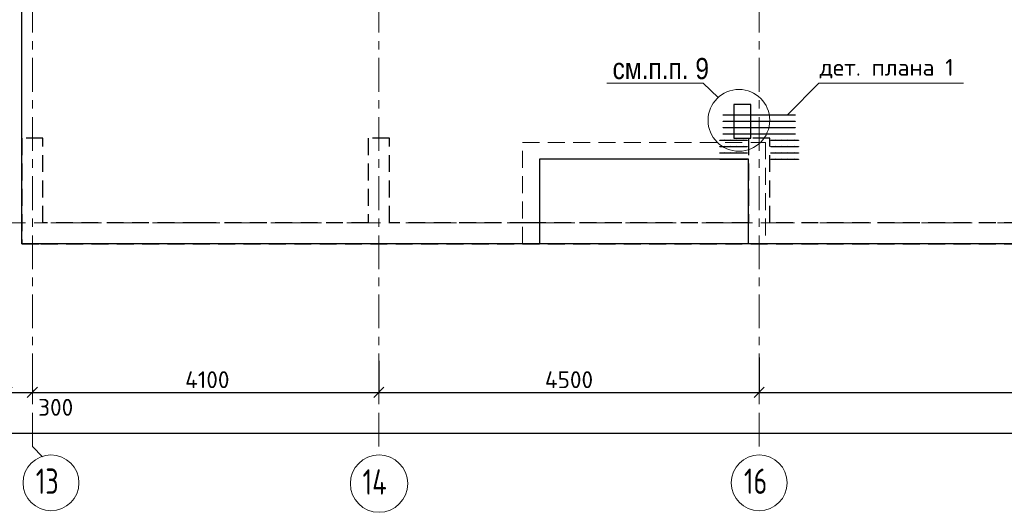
# Model space of a CAD drawing. Header units: metres. Extents: x -38 to 85, y -15 to 19.
# Tile 38 of 93: x 32.7 to 44.35, y -3.43 to 2.4. Entities that reach past the tile are written whole.
import ezdxf

# ---------------------------------------------------------------- set-up
doc = ezdxf.new("R2010")
doc.units = ezdxf.units.M
doc.header["$PDMODE"] = 65
for name, pattern in [('______11', [0.5, 0.4, -0.05, 0, -0.05]), ('______2', [0.27, 0.2, -0.07]), ('______5', [1.1, 0.8, -0.1, 0.1, -0.1])]:
    doc.linetypes.add(name, pattern=pattern)
for name, color, linetype, lineweight in [('XR$2$Осевая линия (1)', 7, '______5', 13), ('XR$2$Размерная линия (1)', 7, 'Continuous', 13), ('XR$3$Арматурный каркас 01', 4, 'Continuous', 35), ('XR$3$ВК__отв в полу 1-2 эт', 220, 'Continuous', 25), ('XR$3$Общий слой (1)', 7, 'Continuous', 13), ('XR$3$Перекрытие (1)', 7, 'Continuous', 35), ('XR$3$Перекрытие (2)', 7, 'Continuous', 35), ('XR$3$Текст_ общее_1', 7, 'Continuous', 13), ('XR$3$Фундамент (1)_1', 7, 'Continuous', 35), ('XR$5$Стена (1)', 7, 'Continuous', 35)]:
    doc.layers.add(name, color=color, linetype=linetype, lineweight=lineweight)
doc.styles.add('ARIAL', font='arial.ttf')
doc.styles.add('ISOCPEUR', font='txt')
doc.dimstyles.new('DIMSTYLE_3', dxfattribs={"dimtxt": 0.2, "dimasz": 0.2, "dimexe": 0, "dimexo": 0, "dimgap": 0.1, "dimtad": 2, "dimdec": 0, "dimlfac": 1000, "dimrnd": 5, "dimzin": 12, "dimdsep": 46, "dimtxsty": 'ISOCPEUR', "dimblk1": 'ALL_ML_STRICH', "dimblk2": 'ALL_ML_STRICH', "dimsah": 1, "dimcen": 0, "dimclrd": 7, "dimclre": 256, "dimclrt": 7, "dimadec": 0, "dimazin": 0, "dimtfac": 1, "dimtdec": 0, "dimtix": 1, "dimtmove": 2, "dimatfit": 3, "dimfxl": 0, "dimtzin": 0, "dimlwd": 0, "dimlwe": -3, "dimarcsym": 0})
doc.dimstyles.new('DIMSTYLE_4', dxfattribs={"dimtxt": 0.2, "dimasz": 0.2, "dimexe": 0, "dimexo": 0, "dimgap": 0.1, "dimtad": 0, "dimdec": 0, "dimlfac": 1000, "dimrnd": 5, "dimzin": 12, "dimdsep": 46, "dimtxsty": 'ISOCPEUR', "dimblk1": 'ALL_ML_STRICH', "dimblk2": 'ALL_ML_STRICH', "dimsah": 1, "dimcen": 0, "dimclrd": 7, "dimclre": 256, "dimclrt": 7, "dimadec": 0, "dimazin": 0, "dimtfac": 1, "dimtdec": 0, "dimtix": 1, "dimtmove": 2, "dimatfit": 3, "dimfxl": 0, "dimtvp": 1.2, "dimtzin": 0, "dimlwd": 0, "dimlwe": -3, "dimarcsym": 0})

# ---------------------------------------------------------------- blocks, each defined once
blk = doc.blocks.new('ALL_ML_STRICH')
at = {"color": 0, "linetype": 'ByBlock', "lineweight": -2}
for p, q in [((-1, 0), (0.5, 0)), ((-0.3, -0.3), (0.3, 0.3)), ((0, -0.5), (0, 0.5))]:
    blk.add_line(p, q, dxfattribs=at)
blk = doc.blocks.new('*D12')
at = {"layer": 'DEFPOINTS', "color": 7, "linetype": 'Continuous', "lineweight": 13, "transparency": 33554687}
for p in [(32.85, -1.958), (32.55, -2.002), (32.55, -2.009)]:
    blk.add_point(p, dxfattribs=at)
at = {"layer": 'XR$2$Размерная линия (1)', "color": 9, "linetype": 'Continuous', "lineweight": -2, "true_color": 0xc7c7c7, "transparency": 33554687}
for p, q in [((32.85, -1.978), (32.85, -2.009)), ((32.55, -2.022), (32.55, -2.009))]:
    blk.add_line(p, q, dxfattribs=at)
at = {"layer": 'XR$2$Размерная линия (1)', "color": 7, "linetype": 'Continuous', "lineweight": -2, "transparency": 33554687}
blk.add_line((32.55, -2.009), (32.85, -2.009), dxfattribs=at)
at = {"layer": 'XR$2$Размерная линия (1)', "color": 7, "linetype": 'Continuous', "lineweight": 13, "transparency": 33554687, "xscale": 0.2, "yscale": 0.2, "zscale": 0.2, "rotation": 180}
blk.add_blockref('ALL_ML_STRICH', (32.55, -2.009), dxfattribs=at)
at = {"layer": 'XR$2$Размерная линия (1)', "color": 7, "linetype": 'Continuous', "lineweight": 13, "transparency": 33554687, "xscale": 0.2, "yscale": 0.2, "zscale": 0.2}
blk.add_blockref('ALL_ML_STRICH', (32.85, -2.009), dxfattribs=at)
at = {"layer": 'XR$2$Размерная линия (1)', "color": 7, "linetype": 'Continuous', "lineweight": 13, "transparency": 33554687, "insert": (33.126, -2.186), "char_height": 0.2, "width": 0.6, "attachment_point": 5, "style": 'ISOCPEUR'}
blk.add_mtext('\\A1;{300}', dxfattribs=at)
blk = doc.blocks.new('*D13')
at = {"layer": 'DEFPOINTS', "color": 7, "linetype": 'Continuous', "lineweight": 13, "transparency": 33554687}
for p in [(36.95, -1.617), (32.85, -1.958), (32.85, -2.009)]:
    blk.add_point(p, dxfattribs=at)
at = {"layer": 'XR$2$Размерная линия (1)', "color": 9, "linetype": 'Continuous', "lineweight": -2, "true_color": 0xc7c7c7, "transparency": 33554687}
for p, q in [((36.95, -1.637), (36.95, -2.009)), ((32.85, -1.978), (32.85, -2.009))]:
    blk.add_line(p, q, dxfattribs=at)
at = {"layer": 'XR$2$Размерная линия (1)', "color": 7, "linetype": 'Continuous', "lineweight": -2, "transparency": 33554687}
blk.add_line((32.85, -2.009), (36.95, -2.009), dxfattribs=at)
at = {"layer": 'XR$2$Размерная линия (1)', "color": 7, "linetype": 'Continuous', "lineweight": 13, "transparency": 33554687, "xscale": 0.2, "yscale": 0.2, "zscale": 0.2, "rotation": 180}
blk.add_blockref('ALL_ML_STRICH', (32.85, -2.009), dxfattribs=at)
at = {"layer": 'XR$2$Размерная линия (1)', "color": 7, "linetype": 'Continuous', "lineweight": 13, "transparency": 33554687, "xscale": 0.2, "yscale": 0.2, "zscale": 0.2}
blk.add_blockref('ALL_ML_STRICH', (36.95, -2.009), dxfattribs=at)
at = {"layer": 'XR$2$Размерная линия (1)', "color": 7, "linetype": 'Continuous', "lineweight": 13, "transparency": 33554687, "insert": (34.92, -1.859), "char_height": 0.2, "width": 0.8, "attachment_point": 5, "style": 'ISOCPEUR'}
blk.add_mtext('\\A1;{4100}', dxfattribs=at)
blk = doc.blocks.new('*D14')
at = {"layer": 'DEFPOINTS', "color": 7, "linetype": 'Continuous', "lineweight": 13, "transparency": 33554687}
for p in [(36.95, -1.617), (41.45, -1.575), (36.95, -2.009)]:
    blk.add_point(p, dxfattribs=at)
at = {"layer": 'XR$2$Размерная линия (1)', "color": 9, "linetype": 'Continuous', "lineweight": -2, "true_color": 0xc7c7c7, "transparency": 33554687}
for p, q in [((41.45, -1.595), (41.45, -2.009)), ((36.95, -1.637), (36.95, -2.009))]:
    blk.add_line(p, q, dxfattribs=at)
at = {"layer": 'XR$2$Размерная линия (1)', "color": 7, "linetype": 'Continuous', "lineweight": -2, "transparency": 33554687}
blk.add_line((36.95, -2.009), (41.45, -2.009), dxfattribs=at)
at = {"layer": 'XR$2$Размерная линия (1)', "color": 7, "linetype": 'Continuous', "lineweight": 13, "transparency": 33554687, "xscale": 0.2, "yscale": 0.2, "zscale": 0.2, "rotation": 180}
blk.add_blockref('ALL_ML_STRICH', (36.95, -2.009), dxfattribs=at)
at = {"layer": 'XR$2$Размерная линия (1)', "color": 7, "linetype": 'Continuous', "lineweight": 13, "transparency": 33554687, "xscale": 0.2, "yscale": 0.2, "zscale": 0.2}
blk.add_blockref('ALL_ML_STRICH', (41.45, -2.009), dxfattribs=at)
at = {"layer": 'XR$2$Размерная линия (1)', "color": 7, "linetype": 'Continuous', "lineweight": 13, "transparency": 33554687, "insert": (39.2, -1.859), "char_height": 0.2, "width": 0.8, "attachment_point": 5, "style": 'ISOCPEUR'}
blk.add_mtext('\\A1;{4500}', dxfattribs=at)
blk = doc.blocks.new('*D15')
at = {"layer": 'DEFPOINTS', "color": 7, "linetype": 'Continuous', "lineweight": 13, "transparency": 33554687}
for p in [(41.45, -1.575), (48.15, -1.606), (41.45, -2.009)]:
    blk.add_point(p, dxfattribs=at)
at = {"layer": 'XR$2$Размерная линия (1)', "color": 9, "linetype": 'Continuous', "lineweight": -2, "true_color": 0xc7c7c7, "transparency": 33554687}
for p, q in [((41.45, -1.595), (41.45, -2.009)), ((48.15, -1.626), (48.15, -2.009))]:
    blk.add_line(p, q, dxfattribs=at)
at = {"layer": 'XR$2$Размерная линия (1)', "color": 7, "linetype": 'Continuous', "lineweight": -2, "transparency": 33554687}
blk.add_line((41.45, -2.009), (48.15, -2.009), dxfattribs=at)
at = {"layer": 'XR$2$Размерная линия (1)', "color": 7, "linetype": 'Continuous', "lineweight": 13, "transparency": 33554687, "xscale": 0.2, "yscale": 0.2, "zscale": 0.2, "rotation": 180}
blk.add_blockref('ALL_ML_STRICH', (41.45, -2.009), dxfattribs=at)
at = {"layer": 'XR$2$Размерная линия (1)', "color": 7, "linetype": 'Continuous', "lineweight": 13, "transparency": 33554687, "xscale": 0.2, "yscale": 0.2, "zscale": 0.2}
blk.add_blockref('ALL_ML_STRICH', (48.15, -2.009), dxfattribs=at)
at = {"layer": 'XR$2$Размерная линия (1)', "color": 7, "linetype": 'Continuous', "lineweight": 13, "transparency": 33554687, "insert": (44.81, -1.859), "char_height": 0.2, "width": 0.8, "attachment_point": 5, "style": 'ISOCPEUR'}
blk.add_mtext('\\A1;{6700}', dxfattribs=at)
blk = doc.blocks.new('*D18')
at = {"layer": 'DEFPOINTS', "color": 7, "linetype": 'Continuous', "lineweight": 13, "transparency": 33554687}
for p in [(0.5, -2.363), (61.6, -2.4), (0.5, -2.49)]:
    blk.add_point(p, dxfattribs=at)
at = {"layer": 'XR$2$Размерная линия (1)', "color": 9, "linetype": 'Continuous', "lineweight": -2, "true_color": 0xc7c7c7, "transparency": 33554687}
for p, q in [((0.5, -2.383), (0.5, -2.49)), ((61.6, -2.42), (61.6, -2.49))]:
    blk.add_line(p, q, dxfattribs=at)
at = {"layer": 'XR$2$Размерная линия (1)', "color": 7, "linetype": 'Continuous', "lineweight": -2, "transparency": 33554687}
blk.add_line((0.5, -2.49), (61.6, -2.49), dxfattribs=at)
at = {"layer": 'XR$2$Размерная линия (1)', "color": 7, "linetype": 'Continuous', "lineweight": 13, "transparency": 33554687, "xscale": 0.2, "yscale": 0.2, "zscale": 0.2, "rotation": 180}
blk.add_blockref('ALL_ML_STRICH', (0.5, -2.49), dxfattribs=at)
at = {"layer": 'XR$2$Размерная линия (1)', "color": 7, "linetype": 'Continuous', "lineweight": 13, "transparency": 33554687, "xscale": 0.2, "yscale": 0.2, "zscale": 0.2}
blk.add_blockref('ALL_ML_STRICH', (61.6, -2.49), dxfattribs=at)
at = {"layer": 'XR$2$Размерная линия (1)', "color": 7, "linetype": 'Continuous', "lineweight": 13, "transparency": 33554687, "insert": (31.1, -2.34), "char_height": 0.2, "width": 1, "attachment_point": 5, "style": 'ISOCPEUR'}
blk.add_mtext('\\A1;{61100}', dxfattribs=at)

msp = doc.modelspace()

# ---------------------------------------------------------------- hatches: boundary and pattern name
at = {"layer": 'XR$3$Арматурный каркас 01', "linetype": 'Continuous', "lineweight": 50, "transparency": 33554687}
for points in [[(41.088, 1.282), (41.0878, 1.2831), (41.0871, 1.2841), (41.0861, 1.2848), (41.085, 1.285), (41.0839, 1.2848), (41.0829, 1.2841), (41.0822, 1.2831), (41.082, 1.282), (41.0822, 1.2809), (41.0829, 1.2799), (41.0839, 1.2792), (41.085, 1.279), (41.0861, 1.2792), (41.0871, 1.2799), (41.0878, 1.2809)], [(41.163, 1.282), (41.1628, 1.2831), (41.1621, 1.2841), (41.1611, 1.2848), (41.16, 1.285), (41.1589, 1.2848), (41.1579, 1.2841), (41.1572, 1.2831), (41.157, 1.282), (41.1572, 1.2809), (41.1579, 1.2799), (41.1589, 1.2792), (41.16, 1.279), (41.1611, 1.2792), (41.1621, 1.2799), (41.1628, 1.2809)], [(41.238, 1.282), (41.2378, 1.2831), (41.2371, 1.2841), (41.2361, 1.2848), (41.235, 1.285), (41.2339, 1.2848), (41.2329, 1.2841), (41.2322, 1.2831), (41.232, 1.282), (41.2322, 1.2809), (41.2329, 1.2799), (41.2339, 1.2792), (41.235, 1.279), (41.2361, 1.2792), (41.2371, 1.2799), (41.2378, 1.2809)], [(41.313, 1.282), (41.3128, 1.2831), (41.3121, 1.2841), (41.3111, 1.2848), (41.31, 1.285), (41.3089, 1.2848), (41.3079, 1.2841), (41.3072, 1.2831), (41.307, 1.282), (41.3072, 1.2809), (41.3079, 1.2799), (41.3089, 1.2792), (41.31, 1.279), (41.3111, 1.2792), (41.3121, 1.2799), (41.3128, 1.2809)], [(41.388, 1.282), (41.3878, 1.2831), (41.3871, 1.2841), (41.3861, 1.2848), (41.385, 1.285), (41.3839, 1.2848), (41.3829, 1.2841), (41.3822, 1.2831), (41.382, 1.282), (41.3822, 1.2809), (41.3829, 1.2799), (41.3839, 1.2792), (41.385, 1.279), (41.3861, 1.2792), (41.3871, 1.2799), (41.3878, 1.2809)], [(41.463, 1.282), (41.4628, 1.2831), (41.4621, 1.2841), (41.4611, 1.2848), (41.46, 1.285), (41.4589, 1.2848), (41.4579, 1.2841), (41.4572, 1.2831), (41.457, 1.282), (41.4572, 1.2809), (41.4579, 1.2799), (41.4589, 1.2792), (41.46, 1.279), (41.4611, 1.2792), (41.4621, 1.2799), (41.4628, 1.2809)], [(41.538, 1.282), (41.5378, 1.2831), (41.5371, 1.2841), (41.5361, 1.2848), (41.535, 1.285), (41.5339, 1.2848), (41.5329, 1.2841), (41.5322, 1.2831), (41.532, 1.282), (41.5322, 1.2809), (41.5329, 1.2799), (41.5339, 1.2792), (41.535, 1.279), (41.5361, 1.2792), (41.5371, 1.2799), (41.5378, 1.2809)], [(41.613, 1.282), (41.6128, 1.2831), (41.6121, 1.2841), (41.6111, 1.2848), (41.61, 1.285), (41.6089, 1.2848), (41.6079, 1.2841), (41.6072, 1.2831), (41.607, 1.282), (41.6072, 1.2809), (41.6079, 1.2799), (41.6089, 1.2792), (41.61, 1.279), (41.6111, 1.2792), (41.6121, 1.2799), (41.6128, 1.2809)], [(41.688, 1.282), (41.6878, 1.2831), (41.6871, 1.2841), (41.6861, 1.2848), (41.685, 1.285), (41.6839, 1.2848), (41.6829, 1.2841), (41.6822, 1.2831), (41.682, 1.282), (41.6822, 1.2809), (41.6829, 1.2799), (41.6839, 1.2792), (41.685, 1.279), (41.6861, 1.2792), (41.6871, 1.2799), (41.6878, 1.2809)], [(41.763, 1.282), (41.7628, 1.2831), (41.7621, 1.2841), (41.7611, 1.2848), (41.76, 1.285), (41.7589, 1.2848), (41.7579, 1.2841), (41.7572, 1.2831), (41.757, 1.282), (41.7572, 1.2809), (41.7579, 1.2799), (41.7589, 1.2792), (41.76, 1.279), (41.7611, 1.2792), (41.7621, 1.2799), (41.7628, 1.2809)], [(41.838, 1.282), (41.8378, 1.2831), (41.8371, 1.2841), (41.8361, 1.2848), (41.835, 1.285), (41.8339, 1.2848), (41.8329, 1.2841), (41.8322, 1.2831), (41.832, 1.282), (41.8322, 1.2809), (41.8329, 1.2799), (41.8339, 1.2792), (41.835, 1.279), (41.8361, 1.2792), (41.8371, 1.2799), (41.8378, 1.2809)], [(41.088, 1.207), (41.0878, 1.2081), (41.0871, 1.2091), (41.0861, 1.2098), (41.085, 1.21), (41.0839, 1.2098), (41.0829, 1.2091), (41.0822, 1.2081), (41.082, 1.207), (41.0822, 1.2059), (41.0829, 1.2049), (41.0839, 1.2042), (41.085, 1.204), (41.0861, 1.2042), (41.0871, 1.2049), (41.0878, 1.2059)], [(41.163, 1.207), (41.1628, 1.2081), (41.1621, 1.2091), (41.1611, 1.2098), (41.16, 1.21), (41.1589, 1.2098), (41.1579, 1.2091), (41.1572, 1.2081), (41.157, 1.207), (41.1572, 1.2059), (41.1579, 1.2049), (41.1589, 1.2042), (41.16, 1.204), (41.1611, 1.2042), (41.1621, 1.2049), (41.1628, 1.2059)], [(41.238, 1.207), (41.2378, 1.2081), (41.2371, 1.2091), (41.2361, 1.2098), (41.235, 1.21), (41.2339, 1.2098), (41.2329, 1.2091), (41.2322, 1.2081), (41.232, 1.207), (41.2322, 1.2059), (41.2329, 1.2049), (41.2339, 1.2042), (41.235, 1.204), (41.2361, 1.2042), (41.2371, 1.2049), (41.2378, 1.2059)], [(41.313, 1.207), (41.3128, 1.2081), (41.3121, 1.2091), (41.3111, 1.2098), (41.31, 1.21), (41.3089, 1.2098), (41.3079, 1.2091), (41.3072, 1.2081), (41.307, 1.207), (41.3072, 1.2059), (41.3079, 1.2049), (41.3089, 1.2042), (41.31, 1.204), (41.3111, 1.2042), (41.3121, 1.2049), (41.3128, 1.2059)], [(41.388, 1.207), (41.3878, 1.2081), (41.3871, 1.2091), (41.3861, 1.2098), (41.385, 1.21), (41.3839, 1.2098), (41.3829, 1.2091), (41.3822, 1.2081), (41.382, 1.207), (41.3822, 1.2059), (41.3829, 1.2049), (41.3839, 1.2042), (41.385, 1.204), (41.3861, 1.2042), (41.3871, 1.2049), (41.3878, 1.2059)], [(41.463, 1.207), (41.4628, 1.2081), (41.4621, 1.2091), (41.4611, 1.2098), (41.46, 1.21), (41.4589, 1.2098), (41.4579, 1.2091), (41.4572, 1.2081), (41.457, 1.207), (41.4572, 1.2059), (41.4579, 1.2049), (41.4589, 1.2042), (41.46, 1.204), (41.4611, 1.2042), (41.4621, 1.2049), (41.4628, 1.2059)], [(41.538, 1.207), (41.5378, 1.2081), (41.5371, 1.2091), (41.5361, 1.2098), (41.535, 1.21), (41.5339, 1.2098), (41.5329, 1.2091), (41.5322, 1.2081), (41.532, 1.207), (41.5322, 1.2059), (41.5329, 1.2049), (41.5339, 1.2042), (41.535, 1.204), (41.5361, 1.2042), (41.5371, 1.2049), (41.5378, 1.2059)], [(41.613, 1.207), (41.6128, 1.2081), (41.6121, 1.2091), (41.6111, 1.2098), (41.61, 1.21), (41.6089, 1.2098), (41.6079, 1.2091), (41.6072, 1.2081), (41.607, 1.207), (41.6072, 1.2059), (41.6079, 1.2049), (41.6089, 1.2042), (41.61, 1.204), (41.6111, 1.2042), (41.6121, 1.2049), (41.6128, 1.2059)], [(41.688, 1.207), (41.6878, 1.2081), (41.6871, 1.2091), (41.6861, 1.2098), (41.685, 1.21), (41.6839, 1.2098), (41.6829, 1.2091), (41.6822, 1.2081), (41.682, 1.207), (41.6822, 1.2059), (41.6829, 1.2049), (41.6839, 1.2042), (41.685, 1.204), (41.6861, 1.2042), (41.6871, 1.2049), (41.6878, 1.2059)], [(41.763, 1.207), (41.7628, 1.2081), (41.7621, 1.2091), (41.7611, 1.2098), (41.76, 1.21), (41.7589, 1.2098), (41.7579, 1.2091), (41.7572, 1.2081), (41.757, 1.207), (41.7572, 1.2059), (41.7579, 1.2049), (41.7589, 1.2042), (41.76, 1.204), (41.7611, 1.2042), (41.7621, 1.2049), (41.7628, 1.2059)], [(41.838, 1.207), (41.8378, 1.2081), (41.8371, 1.2091), (41.8361, 1.2098), (41.835, 1.21), (41.8339, 1.2098), (41.8329, 1.2091), (41.8322, 1.2081), (41.832, 1.207), (41.8322, 1.2059), (41.8329, 1.2049), (41.8339, 1.2042), (41.835, 1.204), (41.8361, 1.2042), (41.8371, 1.2049), (41.8378, 1.2059)], [(41.088, 1.132), (41.0878, 1.1331), (41.0871, 1.1341), (41.0861, 1.1348), (41.085, 1.135), (41.0839, 1.1348), (41.0829, 1.1341), (41.0822, 1.1331), (41.082, 1.132), (41.0822, 1.1309), (41.0829, 1.1299), (41.0839, 1.1292), (41.085, 1.129), (41.0861, 1.1292), (41.0871, 1.1299), (41.0878, 1.1309)], [(41.088, 1.057), (41.0878, 1.0581), (41.0871, 1.0591), (41.0861, 1.0598), (41.085, 1.06), (41.0839, 1.0598), (41.0829, 1.0591), (41.0822, 1.0581), (41.082, 1.057), (41.0822, 1.0559), (41.0829, 1.0549), (41.0839, 1.0542), (41.085, 1.054), (41.0861, 1.0542), (41.0871, 1.0549), (41.0878, 1.0559)], [(41.163, 1.132), (41.1628, 1.1331), (41.1621, 1.1341), (41.1611, 1.1348), (41.16, 1.135), (41.1589, 1.1348), (41.1579, 1.1341), (41.1572, 1.1331), (41.157, 1.132), (41.1572, 1.1309), (41.1579, 1.1299), (41.1589, 1.1292), (41.16, 1.129), (41.1611, 1.1292), (41.1621, 1.1299), (41.1628, 1.1309)], [(41.163, 1.057), (41.1628, 1.0581), (41.1621, 1.0591), (41.1611, 1.0598), (41.16, 1.06), (41.1589, 1.0598), (41.1579, 1.0591), (41.1572, 1.0581), (41.157, 1.057), (41.1572, 1.0559), (41.1579, 1.0549), (41.1589, 1.0542), (41.16, 1.054), (41.1611, 1.0542), (41.1621, 1.0549), (41.1628, 1.0559)], [(41.238, 1.132), (41.2378, 1.1331), (41.2371, 1.1341), (41.2361, 1.1348), (41.235, 1.135), (41.2339, 1.1348), (41.2329, 1.1341), (41.2322, 1.1331), (41.232, 1.132), (41.2322, 1.1309), (41.2329, 1.1299), (41.2339, 1.1292), (41.235, 1.129), (41.2361, 1.1292), (41.2371, 1.1299), (41.2378, 1.1309)], [(41.238, 1.057), (41.2378, 1.0581), (41.2371, 1.0591), (41.2361, 1.0598), (41.235, 1.06), (41.2339, 1.0598), (41.2329, 1.0591), (41.2322, 1.0581), (41.232, 1.057), (41.2322, 1.0559), (41.2329, 1.0549), (41.2339, 1.0542), (41.235, 1.054), (41.2361, 1.0542), (41.2371, 1.0549), (41.2378, 1.0559)], [(41.313, 1.132), (41.3128, 1.1331), (41.3121, 1.1341), (41.3111, 1.1348), (41.31, 1.135), (41.3089, 1.1348), (41.3079, 1.1341), (41.3072, 1.1331), (41.307, 1.132), (41.3072, 1.1309), (41.3079, 1.1299), (41.3089, 1.1292), (41.31, 1.129), (41.3111, 1.1292), (41.3121, 1.1299), (41.3128, 1.1309)], [(41.313, 1.057), (41.3128, 1.0581), (41.3121, 1.0591), (41.3111, 1.0598), (41.31, 1.06), (41.3089, 1.0598), (41.3079, 1.0591), (41.3072, 1.0581), (41.307, 1.057), (41.3072, 1.0559), (41.3079, 1.0549), (41.3089, 1.0542), (41.31, 1.054), (41.3111, 1.0542), (41.3121, 1.0549), (41.3128, 1.0559)], [(41.388, 1.132), (41.3878, 1.1331), (41.3871, 1.1341), (41.3861, 1.1348), (41.385, 1.135), (41.3839, 1.1348), (41.3829, 1.1341), (41.3822, 1.1331), (41.382, 1.132), (41.3822, 1.1309), (41.3829, 1.1299), (41.3839, 1.1292), (41.385, 1.129), (41.3861, 1.1292), (41.3871, 1.1299), (41.3878, 1.1309)], [(41.388, 1.057), (41.3878, 1.0581), (41.3871, 1.0591), (41.3861, 1.0598), (41.385, 1.06), (41.3839, 1.0598), (41.3829, 1.0591), (41.3822, 1.0581), (41.382, 1.057), (41.3822, 1.0559), (41.3829, 1.0549), (41.3839, 1.0542), (41.385, 1.054), (41.3861, 1.0542), (41.3871, 1.0549), (41.3878, 1.0559)], [(41.463, 1.132), (41.4628, 1.1331), (41.4621, 1.1341), (41.4611, 1.1348), (41.46, 1.135), (41.4589, 1.1348), (41.4579, 1.1341), (41.4572, 1.1331), (41.457, 1.132), (41.4572, 1.1309), (41.4579, 1.1299), (41.4589, 1.1292), (41.46, 1.129), (41.4611, 1.1292), (41.4621, 1.1299), (41.4628, 1.1309)], [(41.463, 1.057), (41.4628, 1.0581), (41.4621, 1.0591), (41.4611, 1.0598), (41.46, 1.06), (41.4589, 1.0598), (41.4579, 1.0591), (41.4572, 1.0581), (41.457, 1.057), (41.4572, 1.0559), (41.4579, 1.0549), (41.4589, 1.0542), (41.46, 1.054), (41.4611, 1.0542), (41.4621, 1.0549), (41.4628, 1.0559)], [(41.538, 1.132), (41.5378, 1.1331), (41.5371, 1.1341), (41.5361, 1.1348), (41.535, 1.135), (41.5339, 1.1348), (41.5329, 1.1341), (41.5322, 1.1331), (41.532, 1.132), (41.5322, 1.1309), (41.5329, 1.1299), (41.5339, 1.1292), (41.535, 1.129), (41.5361, 1.1292), (41.5371, 1.1299), (41.5378, 1.1309)], [(41.538, 1.057), (41.5378, 1.0581), (41.5371, 1.0591), (41.5361, 1.0598), (41.535, 1.06), (41.5339, 1.0598), (41.5329, 1.0591), (41.5322, 1.0581), (41.532, 1.057), (41.5322, 1.0559), (41.5329, 1.0549), (41.5339, 1.0542), (41.535, 1.054), (41.5361, 1.0542), (41.5371, 1.0549), (41.5378, 1.0559)], [(41.613, 1.132), (41.6128, 1.1331), (41.6121, 1.1341), (41.6111, 1.1348), (41.61, 1.135), (41.6089, 1.1348), (41.6079, 1.1341), (41.6072, 1.1331), (41.607, 1.132), (41.6072, 1.1309), (41.6079, 1.1299), (41.6089, 1.1292), (41.61, 1.129), (41.6111, 1.1292), (41.6121, 1.1299), (41.6128, 1.1309)], [(41.613, 1.057), (41.6128, 1.0581), (41.6121, 1.0591), (41.6111, 1.0598), (41.61, 1.06), (41.6089, 1.0598), (41.6079, 1.0591), (41.6072, 1.0581), (41.607, 1.057), (41.6072, 1.0559), (41.6079, 1.0549), (41.6089, 1.0542), (41.61, 1.054), (41.6111, 1.0542), (41.6121, 1.0549), (41.6128, 1.0559)], [(41.688, 1.132), (41.6878, 1.1331), (41.6871, 1.1341), (41.6861, 1.1348), (41.685, 1.135), (41.6839, 1.1348), (41.6829, 1.1341), (41.6822, 1.1331), (41.682, 1.132), (41.6822, 1.1309), (41.6829, 1.1299), (41.6839, 1.1292), (41.685, 1.129), (41.6861, 1.1292), (41.6871, 1.1299), (41.6878, 1.1309)], [(41.688, 1.057), (41.6878, 1.0581), (41.6871, 1.0591), (41.6861, 1.0598), (41.685, 1.06), (41.6839, 1.0598), (41.6829, 1.0591), (41.6822, 1.0581), (41.682, 1.057), (41.6822, 1.0559), (41.6829, 1.0549), (41.6839, 1.0542), (41.685, 1.054), (41.6861, 1.0542), (41.6871, 1.0549), (41.6878, 1.0559)], [(41.763, 1.132), (41.7628, 1.1331), (41.7621, 1.1341), (41.7611, 1.1348), (41.76, 1.135), (41.7589, 1.1348), (41.7579, 1.1341), (41.7572, 1.1331), (41.757, 1.132), (41.7572, 1.1309), (41.7579, 1.1299), (41.7589, 1.1292), (41.76, 1.129), (41.7611, 1.1292), (41.7621, 1.1299), (41.7628, 1.1309)], [(41.763, 1.057), (41.7628, 1.0581), (41.7621, 1.0591), (41.7611, 1.0598), (41.76, 1.06), (41.7589, 1.0598), (41.7579, 1.0591), (41.7572, 1.0581), (41.757, 1.057), (41.7572, 1.0559), (41.7579, 1.0549), (41.7589, 1.0542), (41.76, 1.054), (41.7611, 1.0542), (41.7621, 1.0549), (41.7628, 1.0559)], [(41.838, 1.132), (41.8378, 1.1331), (41.8371, 1.1341), (41.8361, 1.1348), (41.835, 1.135), (41.8339, 1.1348), (41.8329, 1.1341), (41.8322, 1.1331), (41.832, 1.132), (41.8322, 1.1309), (41.8329, 1.1299), (41.8339, 1.1292), (41.835, 1.129), (41.8361, 1.1292), (41.8371, 1.1299), (41.8378, 1.1309)], [(41.838, 1.057), (41.8378, 1.0581), (41.8371, 1.0591), (41.8361, 1.0598), (41.835, 1.06), (41.8339, 1.0598), (41.8329, 1.0591), (41.8322, 1.0581), (41.832, 1.057), (41.8322, 1.0559), (41.8329, 1.0549), (41.8339, 1.0542), (41.835, 1.054), (41.8361, 1.0542), (41.8371, 1.0549), (41.8378, 1.0559)], [(41.038, 0.982), (41.0378, 0.9831), (41.0371, 0.9841), (41.0361, 0.9848), (41.035, 0.985), (41.0339, 0.9848), (41.0329, 0.9841), (41.0322, 0.9831), (41.032, 0.982), (41.0322, 0.9809), (41.0329, 0.9799), (41.0339, 0.9792), (41.035, 0.979), (41.0361, 0.9792), (41.0371, 0.9799), (41.0378, 0.9809)], [(41.113, 0.982), (41.1128, 0.9831), (41.1121, 0.9841), (41.1111, 0.9848), (41.11, 0.985), (41.1089, 0.9848), (41.1079, 0.9841), (41.1072, 0.9831), (41.107, 0.982), (41.1072, 0.9809), (41.1079, 0.9799), (41.1089, 0.9792), (41.11, 0.979), (41.1111, 0.9792), (41.1121, 0.9799), (41.1128, 0.9809)], [(41.188, 0.982), (41.1878, 0.9831), (41.1871, 0.9841), (41.1861, 0.9848), (41.185, 0.985), (41.1839, 0.9848), (41.1829, 0.9841), (41.1822, 0.9831), (41.182, 0.982), (41.1822, 0.9809), (41.1829, 0.9799), (41.1839, 0.9792), (41.185, 0.979), (41.1861, 0.9792), (41.1871, 0.9799), (41.1878, 0.9809)], [(41.263, 0.982), (41.2628, 0.9831), (41.2621, 0.9841), (41.2611, 0.9848), (41.26, 0.985), (41.2589, 0.9848), (41.2579, 0.9841), (41.2572, 0.9831), (41.257, 0.982), (41.2572, 0.9809), (41.2579, 0.9799), (41.2589, 0.9792), (41.26, 0.979), (41.2611, 0.9792), (41.2621, 0.9799), (41.2628, 0.9809)], [(41.643, 0.982), (41.6428, 0.9831), (41.6421, 0.9841), (41.6411, 0.9848), (41.64, 0.985), (41.6389, 0.9848), (41.6379, 0.9841), (41.6372, 0.9831), (41.637, 0.982), (41.6372, 0.9809), (41.6379, 0.9799), (41.6389, 0.9792), (41.64, 0.979), (41.6411, 0.9792), (41.6421, 0.9799), (41.6428, 0.9809)], [(41.718, 0.982), (41.7178, 0.9831), (41.7171, 0.9841), (41.7161, 0.9848), (41.715, 0.985), (41.7139, 0.9848), (41.7129, 0.9841), (41.7122, 0.9831), (41.712, 0.982), (41.7122, 0.9809), (41.7129, 0.9799), (41.7139, 0.9792), (41.715, 0.979), (41.7161, 0.9792), (41.7171, 0.9799), (41.7178, 0.9809)], [(41.793, 0.982), (41.7928, 0.9831), (41.7921, 0.9841), (41.7911, 0.9848), (41.79, 0.985), (41.7889, 0.9848), (41.7879, 0.9841), (41.7872, 0.9831), (41.787, 0.982), (41.7872, 0.9809), (41.7879, 0.9799), (41.7889, 0.9792), (41.79, 0.979), (41.7911, 0.9792), (41.7921, 0.9799), (41.7928, 0.9809)], [(41.868, 0.982), (41.8678, 0.9831), (41.8671, 0.9841), (41.8661, 0.9848), (41.865, 0.985), (41.8639, 0.9848), (41.8629, 0.9841), (41.8622, 0.9831), (41.862, 0.982), (41.8622, 0.9809), (41.8629, 0.9799), (41.8639, 0.9792), (41.865, 0.979), (41.8661, 0.9792), (41.8671, 0.9799), (41.8678, 0.9809)], [(41.038, 0.907), (41.0378, 0.9081), (41.0371, 0.9091), (41.0361, 0.9098), (41.035, 0.91), (41.0339, 0.9098), (41.0329, 0.9091), (41.0322, 0.9081), (41.032, 0.907), (41.0322, 0.9059), (41.0329, 0.9049), (41.0339, 0.9042), (41.035, 0.904), (41.0361, 0.9042), (41.0371, 0.9049), (41.0378, 0.9059)], [(41.038, 0.832), (41.0378, 0.8331), (41.0371, 0.8341), (41.0361, 0.8348), (41.035, 0.835), (41.0339, 0.8348), (41.0329, 0.8341), (41.0322, 0.8331), (41.032, 0.832), (41.0322, 0.8309), (41.0329, 0.8299), (41.0339, 0.8292), (41.035, 0.829), (41.0361, 0.8292), (41.0371, 0.8299), (41.0378, 0.8309)], [(41.113, 0.907), (41.1128, 0.9081), (41.1121, 0.9091), (41.1111, 0.9098), (41.11, 0.91), (41.1089, 0.9098), (41.1079, 0.9091), (41.1072, 0.9081), (41.107, 0.907), (41.1072, 0.9059), (41.1079, 0.9049), (41.1089, 0.9042), (41.11, 0.904), (41.1111, 0.9042), (41.1121, 0.9049), (41.1128, 0.9059)], [(41.113, 0.832), (41.1128, 0.8331), (41.1121, 0.8341), (41.1111, 0.8348), (41.11, 0.835), (41.1089, 0.8348), (41.1079, 0.8341), (41.1072, 0.8331), (41.107, 0.832), (41.1072, 0.8309), (41.1079, 0.8299), (41.1089, 0.8292), (41.11, 0.829), (41.1111, 0.8292), (41.1121, 0.8299), (41.1128, 0.8309)], [(41.188, 0.907), (41.1878, 0.9081), (41.1871, 0.9091), (41.1861, 0.9098), (41.185, 0.91), (41.1839, 0.9098), (41.1829, 0.9091), (41.1822, 0.9081), (41.182, 0.907), (41.1822, 0.9059), (41.1829, 0.9049), (41.1839, 0.9042), (41.185, 0.904), (41.1861, 0.9042), (41.1871, 0.9049), (41.1878, 0.9059)], [(41.188, 0.832), (41.1878, 0.8331), (41.1871, 0.8341), (41.1861, 0.8348), (41.185, 0.835), (41.1839, 0.8348), (41.1829, 0.8341), (41.1822, 0.8331), (41.182, 0.832), (41.1822, 0.8309), (41.1829, 0.8299), (41.1839, 0.8292), (41.185, 0.829), (41.1861, 0.8292), (41.1871, 0.8299), (41.1878, 0.8309)], [(41.263, 0.907), (41.2628, 0.9081), (41.2621, 0.9091), (41.2611, 0.9098), (41.26, 0.91), (41.2589, 0.9098), (41.2579, 0.9091), (41.2572, 0.9081), (41.257, 0.907), (41.2572, 0.9059), (41.2579, 0.9049), (41.2589, 0.9042), (41.26, 0.904), (41.2611, 0.9042), (41.2621, 0.9049), (41.2628, 0.9059)], [(41.263, 0.832), (41.2628, 0.8331), (41.2621, 0.8341), (41.2611, 0.8348), (41.26, 0.835), (41.2589, 0.8348), (41.2579, 0.8341), (41.2572, 0.8331), (41.257, 0.832), (41.2572, 0.8309), (41.2579, 0.8299), (41.2589, 0.8292), (41.26, 0.829), (41.2611, 0.8292), (41.2621, 0.8299), (41.2628, 0.8309)], [(41.643, 0.907), (41.6428, 0.9081), (41.6421, 0.9091), (41.6411, 0.9098), (41.64, 0.91), (41.6389, 0.9098), (41.6379, 0.9091), (41.6372, 0.9081), (41.637, 0.907), (41.6372, 0.9059), (41.6379, 0.9049), (41.6389, 0.9042), (41.64, 0.904), (41.6411, 0.9042), (41.6421, 0.9049), (41.6428, 0.9059)], [(41.643, 0.832), (41.6428, 0.8331), (41.6421, 0.8341), (41.6411, 0.8348), (41.64, 0.835), (41.6389, 0.8348), (41.6379, 0.8341), (41.6372, 0.8331), (41.637, 0.832), (41.6372, 0.8309), (41.6379, 0.8299), (41.6389, 0.8292), (41.64, 0.829), (41.6411, 0.8292), (41.6421, 0.8299), (41.6428, 0.8309)], [(41.718, 0.907), (41.7178, 0.9081), (41.7171, 0.9091), (41.7161, 0.9098), (41.715, 0.91), (41.7139, 0.9098), (41.7129, 0.9091), (41.7122, 0.9081), (41.712, 0.907), (41.7122, 0.9059), (41.7129, 0.9049), (41.7139, 0.9042), (41.715, 0.904), (41.7161, 0.9042), (41.7171, 0.9049), (41.7178, 0.9059)], [(41.718, 0.832), (41.7178, 0.8331), (41.7171, 0.8341), (41.7161, 0.8348), (41.715, 0.835), (41.7139, 0.8348), (41.7129, 0.8341), (41.7122, 0.8331), (41.712, 0.832), (41.7122, 0.8309), (41.7129, 0.8299), (41.7139, 0.8292), (41.715, 0.829), (41.7161, 0.8292), (41.7171, 0.8299), (41.7178, 0.8309)], [(41.793, 0.907), (41.7928, 0.9081), (41.7921, 0.9091), (41.7911, 0.9098), (41.79, 0.91), (41.7889, 0.9098), (41.7879, 0.9091), (41.7872, 0.9081), (41.787, 0.907), (41.7872, 0.9059), (41.7879, 0.9049), (41.7889, 0.9042), (41.79, 0.904), (41.7911, 0.9042), (41.7921, 0.9049), (41.7928, 0.9059)], [(41.793, 0.832), (41.7928, 0.8331), (41.7921, 0.8341), (41.7911, 0.8348), (41.79, 0.835), (41.7889, 0.8348), (41.7879, 0.8341), (41.7872, 0.8331), (41.787, 0.832), (41.7872, 0.8309), (41.7879, 0.8299), (41.7889, 0.8292), (41.79, 0.829), (41.7911, 0.8292), (41.7921, 0.8299), (41.7928, 0.8309)], [(41.868, 0.907), (41.8678, 0.9081), (41.8671, 0.9091), (41.8661, 0.9098), (41.865, 0.91), (41.8639, 0.9098), (41.8629, 0.9091), (41.8622, 0.9081), (41.862, 0.907), (41.8622, 0.9059), (41.8629, 0.9049), (41.8639, 0.9042), (41.865, 0.904), (41.8661, 0.9042), (41.8671, 0.9049), (41.8678, 0.9059)], [(41.868, 0.832), (41.8678, 0.8331), (41.8671, 0.8341), (41.8661, 0.8348), (41.865, 0.835), (41.8639, 0.8348), (41.8629, 0.8341), (41.8622, 0.8331), (41.862, 0.832), (41.8622, 0.8309), (41.8629, 0.8299), (41.8639, 0.8292), (41.865, 0.829), (41.8661, 0.8292), (41.8671, 0.8299), (41.8678, 0.8309)], [(41.038, 0.757), (41.0378, 0.7581), (41.0371, 0.7591), (41.0361, 0.7598), (41.035, 0.76), (41.0339, 0.7598), (41.0329, 0.7591), (41.0322, 0.7581), (41.032, 0.757), (41.0322, 0.7559), (41.0329, 0.7549), (41.0339, 0.7542), (41.035, 0.754), (41.0361, 0.7542), (41.0371, 0.7549), (41.0378, 0.7559)], [(41.113, 0.757), (41.1128, 0.7581), (41.1121, 0.7591), (41.1111, 0.7598), (41.11, 0.76), (41.1089, 0.7598), (41.1079, 0.7591), (41.1072, 0.7581), (41.107, 0.757), (41.1072, 0.7559), (41.1079, 0.7549), (41.1089, 0.7542), (41.11, 0.754), (41.1111, 0.7542), (41.1121, 0.7549), (41.1128, 0.7559)], [(41.188, 0.757), (41.1878, 0.7581), (41.1871, 0.7591), (41.1861, 0.7598), (41.185, 0.76), (41.1839, 0.7598), (41.1829, 0.7591), (41.1822, 0.7581), (41.182, 0.757), (41.1822, 0.7559), (41.1829, 0.7549), (41.1839, 0.7542), (41.185, 0.754), (41.1861, 0.7542), (41.1871, 0.7549), (41.1878, 0.7559)], [(41.263, 0.757), (41.2628, 0.7581), (41.2621, 0.7591), (41.2611, 0.7598), (41.26, 0.76), (41.2589, 0.7598), (41.2579, 0.7591), (41.2572, 0.7581), (41.257, 0.757), (41.2572, 0.7559), (41.2579, 0.7549), (41.2589, 0.7542), (41.26, 0.754), (41.2611, 0.7542), (41.2621, 0.7549), (41.2628, 0.7559)], [(41.643, 0.757), (41.6428, 0.7581), (41.6421, 0.7591), (41.6411, 0.7598), (41.64, 0.76), (41.6389, 0.7598), (41.6379, 0.7591), (41.6372, 0.7581), (41.637, 0.757), (41.6372, 0.7559), (41.6379, 0.7549), (41.6389, 0.7542), (41.64, 0.754), (41.6411, 0.7542), (41.6421, 0.7549), (41.6428, 0.7559)], [(41.718, 0.757), (41.7178, 0.7581), (41.7171, 0.7591), (41.7161, 0.7598), (41.715, 0.76), (41.7139, 0.7598), (41.7129, 0.7591), (41.7122, 0.7581), (41.712, 0.757), (41.7122, 0.7559), (41.7129, 0.7549), (41.7139, 0.7542), (41.715, 0.754), (41.7161, 0.7542), (41.7171, 0.7549), (41.7178, 0.7559)], [(41.793, 0.757), (41.7928, 0.7581), (41.7921, 0.7591), (41.7911, 0.7598), (41.79, 0.76), (41.7889, 0.7598), (41.7879, 0.7591), (41.7872, 0.7581), (41.787, 0.757), (41.7872, 0.7559), (41.7879, 0.7549), (41.7889, 0.7542), (41.79, 0.754), (41.7911, 0.7542), (41.7921, 0.7549), (41.7928, 0.7559)], [(41.868, 0.757), (41.8678, 0.7581), (41.8671, 0.7591), (41.8661, 0.7598), (41.865, 0.76), (41.8639, 0.7598), (41.8629, 0.7591), (41.8622, 0.7581), (41.862, 0.757), (41.8622, 0.7559), (41.8629, 0.7549), (41.8639, 0.7542), (41.865, 0.754), (41.8661, 0.7542), (41.8671, 0.7549), (41.8678, 0.7559)]]:
    msp.add_hatch(color=2, dxfattribs=at).paths.add_polyline_path(points)

# ---------------------------------------------------------------- linework, layer by layer
at = {"color": 7, "linetype": 'Continuous', "lineweight": 13, "transparency": 33554687}
msp.add_lwpolyline([(41.7905, 1.2824), (42.1582, 1.6501), (43.8682, 1.6501)], dxfattribs=at)
at = {"layer": 'XR$2$Осевая линия (1)', "color": 253, "linetype": '______11', "lineweight": 13, "true_color": 0xa0a0a0, "transparency": 33554687}
for p, q in [((32.85, -2.65), (32.85, 18.35)), ((36.95, -2.65), (36.95, 8.76)), ((41.45, -2.65), (41.45, 8.13)), ((-2.63, 0), (62.6, 0)), ((32.85, -2.65), (32.9702, -2.7702))]:
    msp.add_line(p, q, dxfattribs=at)
at = {"layer": 'XR$2$Осевая линия (1)', "color": 7, "linetype": 'Continuous', "lineweight": 13, "transparency": 33554687}
for centre, radius in [((33.0704, -3.0799), 0.3304), ((36.9521, -3.0891), 0.3396), ((41.4504, -3.0799), 0.3304)]:
    msp.add_circle(centre, radius, dxfattribs=at)
at = {"layer": 'XR$3$Арматурный каркас 01', "color": 2, "linetype": 'Continuous', "lineweight": 25, "transparency": 33554687}
for points in [[(41.025, 1.278), (41.875, 1.278), (41.875, 1.272), (41.025, 1.272), (41.025, 1.278)], [(41.025, 1.278), (41.875, 1.278), (41.875, 1.272), (41.025, 1.272), (41.025, 1.278)], [(41.025, 1.203), (41.875, 1.203), (41.875, 1.197), (41.025, 1.197), (41.025, 1.203)], [(41.025, 1.203), (41.875, 1.203), (41.875, 1.197), (41.025, 1.197), (41.025, 1.203)], [(41.025, 1.128), (41.875, 1.128), (41.875, 1.122), (41.025, 1.122), (41.025, 1.128)], [(41.025, 1.128), (41.875, 1.128), (41.875, 1.122), (41.025, 1.122), (41.025, 1.128)], [(41.025, 1.053), (41.875, 1.053), (41.875, 1.047), (41.025, 1.047), (41.025, 1.053)], [(41.025, 1.053), (41.875, 1.053), (41.875, 1.047), (41.025, 1.047), (41.025, 1.053)], [(41.31, 0.972), (40.985, 0.972), (40.985, 0.978), (41.31, 0.978), (41.31, 0.972)], [(41.31, 0.972), (40.985, 0.972), (40.985, 0.978), (41.31, 0.978), (41.31, 0.972)], [(41.59, 0.978), (41.915, 0.978), (41.915, 0.972), (41.59, 0.972), (41.59, 0.978)], [(41.59, 0.978), (41.915, 0.978), (41.915, 0.972), (41.59, 0.972), (41.59, 0.978)], [(41.31, 0.897), (40.985, 0.897), (40.985, 0.903), (41.31, 0.903), (41.31, 0.897)], [(41.31, 0.897), (40.985, 0.897), (40.985, 0.903), (41.31, 0.903), (41.31, 0.897)], [(41.31, 0.822), (40.985, 0.822), (40.985, 0.828), (41.31, 0.828), (41.31, 0.822)], [(41.31, 0.822), (40.985, 0.822), (40.985, 0.828), (41.31, 0.828), (41.31, 0.822)], [(41.59, 0.903), (41.915, 0.903), (41.915, 0.897), (41.59, 0.897), (41.59, 0.903)], [(41.59, 0.903), (41.915, 0.903), (41.915, 0.897), (41.59, 0.897), (41.59, 0.903)], [(41.59, 0.828), (41.915, 0.828), (41.915, 0.822), (41.59, 0.822), (41.59, 0.828)], [(41.59, 0.828), (41.915, 0.828), (41.915, 0.822), (41.59, 0.822), (41.59, 0.828)], [(41.31, 0.747), (40.985, 0.747), (40.985, 0.753), (41.31, 0.753), (41.31, 0.747)], [(41.31, 0.747), (40.985, 0.747), (40.985, 0.753), (41.31, 0.753), (41.31, 0.747)], [(41.59, 0.753), (41.915, 0.753), (41.915, 0.747), (41.59, 0.747), (41.59, 0.753)], [(41.59, 0.753), (41.915, 0.753), (41.915, 0.747), (41.59, 0.747), (41.59, 0.753)]]:
    msp.add_lwpolyline(points, dxfattribs=at)
at = {"layer": 'XR$3$ВК__отв в полу 1-2 эт', "color": 7, "linetype": 'Continuous', "lineweight": 13, "transparency": 33554687}
msp.add_circle((41.2103, 1.2118), 0.3652, dxfattribs=at)
at = {"layer": 'XR$3$Общий слой (1)', "color": 7, "linetype": 'Continuous', "lineweight": 13, "transparency": 33554687}
msp.add_lwpolyline([(40.9667, 1.4838), (40.7881, 1.6531), (39.6481, 1.6531)], dxfattribs=at)
at = {"layer": 'XR$3$Перекрытие (1)', "color": 7, "linetype": 'Continuous', "lineweight": 25, "transparency": 33554687}
for p, q in [((32.725, -0.25), (32.725, 16.65)), ((41.15, 1.4), (41.15, 1)), ((41.35, 1.4), (41.15, 1.4)), ((41.35, 1), (41.35, 1.4)), ((41.15, 1), (41.35, 1)), ((38.8498, 0.75), (38.8498, -0.25)), ((41.325, 0.75), (38.8498, 0.75)), ((41.325, -0.25), (41.325, 0.75)), ((38.8498, -0.25), (32.725, -0.25)), ((45.55, -0.25), (41.325, -0.25))]:
    msp.add_line(p, q, dxfattribs=at)
at = {"layer": 'XR$3$Перекрытие (2)', "color": 7, "linetype": '______2', "lineweight": 18, "transparency": 33554687}
for p, q in [((38.6498, -0.25), (38.6498, 0.95)), ((38.6498, 0.95), (41.525, 0.95)), ((41.525, 0.95), (41.525, -0.25))]:
    msp.add_line(p, q, dxfattribs=at)
at = {"layer": 'XR$3$Перекрытие (2)', "color": 7, "linetype": 'Continuous', "lineweight": 25, "transparency": 33554687}
msp.add_line((41.325, -0.25), (38.8498, -0.25), dxfattribs=at)
at = {"layer": 'XR$5$Стена (1)', "color": 253, "linetype": '______2', "lineweight": -3, "true_color": 0xa0a0a0, "transparency": 33554687}
for p, q in [((32.975, 1), (32.725, 1)), ((32.725, 1), (32.725, -0.25)), ((32.975, 0), (32.975, 1)), ((37.075, 1), (36.825, 1)), ((36.825, 1), (36.825, 0)), ((37.075, 1), (36.995, 1)), ((37.075, 0), (37.075, 1)), ((41.575, 1), (41.325, 1)), ((41.325, 1), (41.325, 0)), ((41.575, 1), (41.455, 1)), ((41.575, 0), (41.575, 1)), ((34.83, 0), (32.975, 0)), ((34.95, 0), (34.83, 0)), ((36.825, 0), (34.95, 0)), ((38.6998, 0), (37.075, 0)), ((38.8198, 0), (38.6998, 0)), ((41.325, 0), (38.8198, 0)), ((45.15, 0), (41.575, 0)), ((32.725, -0.25), (32.95, -0.25)), ((32.95, -0.25), (41.35, -0.25)), ((41.35, -0.25), (48.25, -0.25))]:
    msp.add_line(p, q, dxfattribs=at)

# ---------------------------------------------------------------- texts
at = {"layer": 'XR$2$Осевая линия (1)', "color": 7, "linetype": 'Continuous', "lineweight": 13, "transparency": 33554687, "char_height": 0.3, "attachment_point": 7, "style": 'ISOCPEUR'}
for s, insert, width in [('\\W0.75;13', (32.8904, -3.2104), 0.472281), ('\\W0.75;16', (41.2704, -3.2104), 0.472281), ('\\W0.76;14', (36.7571, -3.2196), 0.504562)]:
    msp.add_mtext(s, dxfattribs=dict(at, insert=insert, width=width))
at = {"layer": 'XR$3$Текст_ общее_1', "color": 7, "linetype": 'Continuous', "lineweight": 13, "transparency": 33554687, "insert": (42.9582, 1.8234), "char_height": 0.2, "width": 1.695238, "attachment_point": 5, "style": 'ISOCPEUR'}
msp.add_mtext('\\A1;{\\fISOCPEUR|i0|b0;\\H0.200000;\\W1.000000;\\C7;дет. плана 1}\\P', dxfattribs=at)
at = {"layer": 'XR$3$Фундамент (1)_1', "color": 7, "linetype": 'Continuous', "lineweight": 13, "transparency": 33554687, "insert": (39.7153, 1.8231), "char_height": 0.25, "width": 1.482417, "attachment_point": 4, "style": 'ARIAL'}
msp.add_mtext('\\W0.83;см.п.п. 9', dxfattribs=at)

# ---------------------------------------------------------------- dimensions: what is measured, and where the dimension line sits
at = {"layer": 'XR$2$Размерная линия (1)', "color": 7, "linetype": 'Continuous', "lineweight": 13, "transparency": 33554687}
for base, p1, p2, dimstyle, picture, middle in [((36.95, -2.009), (32.85, -1.9782), (36.95, -1.6372), 'DIMSTYLE_3', '*D13', (34.92, -1.859)), ((41.45, -2.009), (36.95, -1.6372), (41.45, -1.5948), 'DIMSTYLE_3', '*D14', (39.2, -1.859)), ((48.15, -2.009), (41.45, -1.5948), (48.15, -1.6259), 'DIMSTYLE_3', '*D15', (44.81, -1.859)), ((32.85, -2.009), (32.55, -2.0216), (32.85, -1.9782), 'DIMSTYLE_4', '*D12', (33.1259, -2.1862)), ((61.6, -2.4901), (0.5, -2.3833), (61.6, -2.4201), 'DIMSTYLE_3', '*D18', (31.1, -2.3401))]:
    dim = msp.add_linear_dim(base=base, p1=p1, p2=p2, dimstyle=dimstyle, override={"dimpost": '<>', "dimclrd": 7, "dimclre": 9, "dimclrt": 7, "dimlwd": 0, "dimlwe": 65533}, dxfattribs=at)
    dim.commit()
    dim.dimension.update_dxf_attribs({"geometry": picture, "text_midpoint": middle, "dimtype": 160})

doc.saveas('drawing.dxf')
